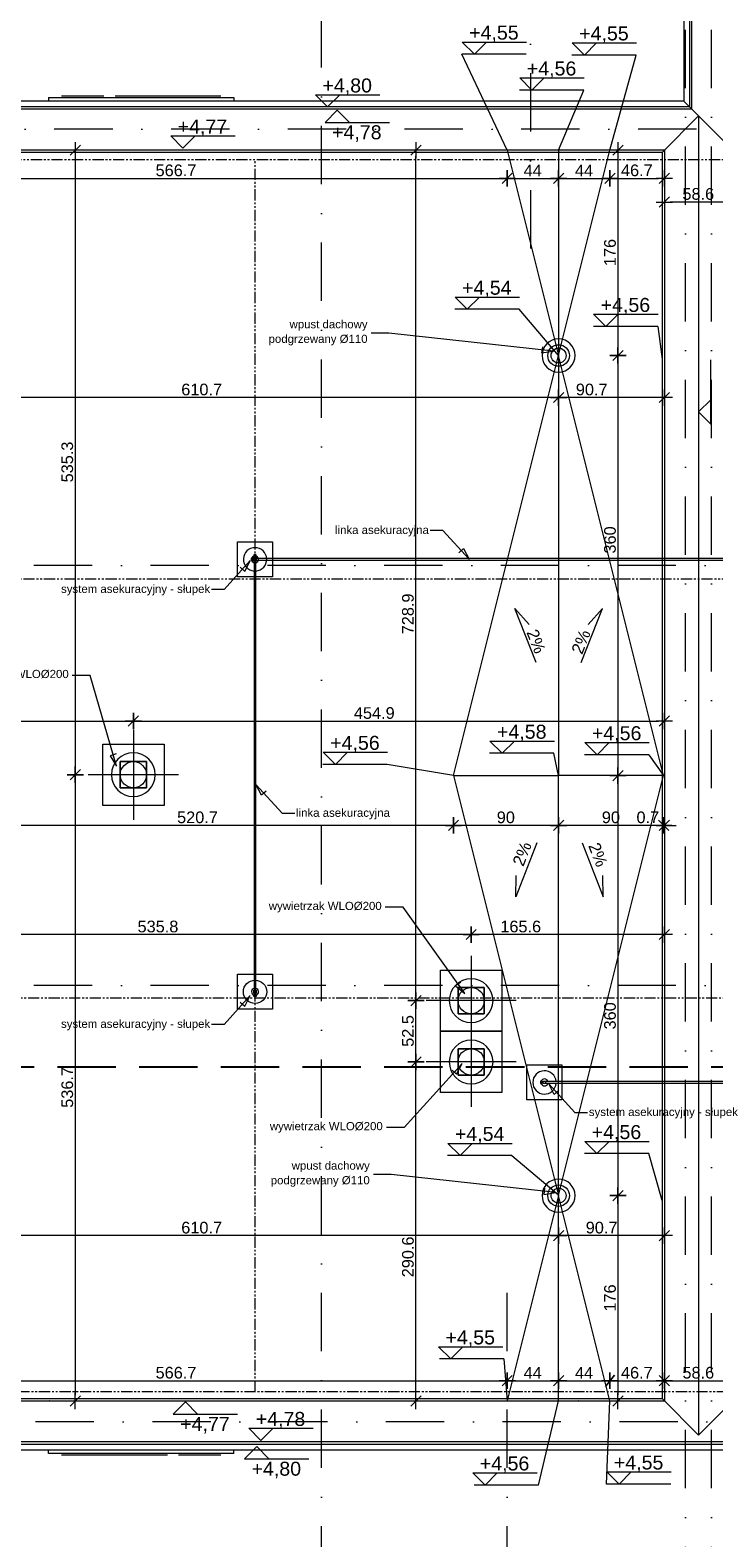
# Model space of a CAD drawing. Header units: millimetres. Extents: x 2015591 to 2056676, y -1574705 to -1544755.
# Tile 3 of 11: x 2025701 to 2031557, y -1568134 to -1555212. Entities that reach past the tile are written whole.
import ezdxf

# ---------------------------------------------------------------- set-up
doc = ezdxf.new("R2010")
doc.units = ezdxf.units.MM
doc.header["$MEASUREMENT"] = 0
for name, pattern in [('ACAD_ISO10W100', [8100, 5400, -1350, 0, -1350]), ('OSIE', [1000, 500, -250, 0, -250]), ('PHANTOM2', [176, 96, -16, 16, -16, 16, -16]), ('Przerywana DŁUGA', [700, 500, -200])]:
    doc.linetypes.add(name, pattern=pattern)
for name, color, linetype, lineweight, true_color in [('2D- Siatka Modularna_Nr_pióra__77', 7, 'Continuous', 5, 0x0099cb), ('a___cienka___0.15_Nr_pióra__11', 7, 'Continuous', 5, 0x6d6d6d), ('a___przekrojowa___0.5_Nr_pióra__160', 7, 'Continuous', 20, 0x020602), ('a___widokowa_0.25_Nr_pióra__77', 7, 'Continuous', 5, 0x0099cb), ('a___widokowa_0.3_Nr_pióra__3', 7, 'Continuous', 18, 0x008200), ('ELE-odgr_zwod_pionowy_Nr_pióra__12', 7, 'Continuous', 5, 0x9f9f9f), ('OSIE_Nr_pióra__2', 7, 'Continuous', 15, 0x0322fc)]:
    doc.layers.add(name, color=color, linetype=linetype, lineweight=lineweight, true_color=true_color)
for name, color, linetype, lineweight in [('a___cienka___0.15_Nr_pióra__1', 7, 'Continuous', 0), ('a___wymiary_Nr_pióra__46', 7, 'Continuous', 5), ('Budowlane - Opisy_Nr_pióra__7', 7, 'Continuous', 0), ('Defpoints_Nr_pióra__46', 7, 'Continuous', 5), ('Instalacje - Kanalizacja Deszczowa_Nr_pióra__7', 7, 'Continuous', 0), ('PRZEKROJE DACH_Nr_pióra__5', 7, 'Continuous', 25), ('Wymiarowanie - Poziomy_Nr_pióra__1', 7, 'Continuous', 0)]:
    doc.layers.add(name, color=color, linetype=linetype, lineweight=lineweight)
doc.layers.add('PRZEKROJE DACH', color=7, linetype='Continuous')
doc.styles.add('GENERATED_STYLE_1', font='txt')

# ---------------------------------------------------------------- blocks, each defined once
blk = doc.blocks.new('Płaszczyzna odcinająca_2', base_point=(2043409, -1564101))
at = {"layer": 'PRZEKROJE DACH_Nr_pióra__5', "linetype": 'Przerywana DŁUGA'}
blk.add_line((2043234, -1564101), (2021457, -1564101), dxfattribs=at)

msp = doc.modelspace()

# ---------------------------------------------------------------- linework, layer by layer
at = {"layer": '2D- Siatka Modularna_Nr_pióra__77', "linetype": 'ACAD_ISO10W100'}
for p, q in [((2026584.6, -1561208.4), (2026584.6, -1561979)), ((2026970, -1561593.7), (2026199.3, -1561593.7)), ((2029478.2, -1563144.7), (2029478.2, -1563915.3)), ((2029863.5, -1563530), (2029092.9, -1563530)), ((2029478.2, -1563669.7), (2029478.2, -1564440.3)), ((2029863.5, -1564055), (2029092.9, -1564055))]:
    msp.add_line(p, q, dxfattribs=at)
at = {"layer": 'a___cienka___0.15_Nr_pióra__1', "linetype": 'Continuous'}
for p, q in [((2031299.9, -1555820.9), (2031739.9, -1556260.9)), ((2031426.9, -1555948), (2031114, -1556260.9)), ((2031426.9, -1555948), (2031426.9, -1567253.9)), ((2031114, -1556260.9), (2031114, -1566940.9)), ((2031114, -1566940.9), (2031426.9, -1567253.9)), ((2031739.9, -1566940.9), (2031426.9, -1567253.9)), ((2027334.3, -1567425.2), (2026972.2, -1567425.2))]:
    msp.add_line(p, q, dxfattribs=at)
at = {"layer": 'a___cienka___0.15_Nr_pióra__11', "linetype": 'Continuous'}
for p, q in [((2025858.3, -1555789.6), (2027445.3, -1555789.6)), ((2025858.3, -1555789.6), (2025858.3, -1555820.9)), ((2025969.3, -1555776.7), (2026331.4, -1555776.7)), ((2025969.3, -1555776.7), (2026331.4, -1555776.7)), ((2026427.5, -1555776.7), (2027334.6, -1555776.7)), ((2027445.3, -1555789.6), (2027445.3, -1555820.9)), ((2025858.3, -1567412.3), (2025858.3, -1567380.9)), ((2027445.3, -1567412.3), (2027445.3, -1567380.9)), ((2027445.3, -1567412.3), (2025858.3, -1567412.3)), ((2026876.1, -1567425.2), (2025969, -1567425.2)), ((2027334.3, -1567425.2), (2026972.2, -1567425.2))]:
    msp.add_line(p, q, dxfattribs=at)
at = {"layer": 'a___cienka___0.15_Nr_pióra__11', "linetype": 'Continuous', "flags": 128}
for points in [[(2041553.6, -1552220.9), (2031299.9, -1552220.9), (2031299.9, -1555820.9), (2023699.9, -1555820.9), (2023699.9, -1567380.9), (2041553.6, -1567380.9)], [(2041503.6, -1552270.9), (2031349.9, -1552270.9), (2031349.9, -1555870.9), (2023749.9, -1555870.9), (2023749.9, -1567330.9), (2041503.6, -1567330.9)]]:
    msp.add_lwpolyline(points, close=True, dxfattribs=at)
msp.add_lwpolyline([(2031114, -1556260.9), (2024139.9, -1556260.9), (2024139.9, -1566940.9), (2031114, -1566940.9)], dxfattribs=at)
at = {"layer": 'a___przekrojowa___0.5_Nr_pióra__160', "linetype": 'Continuous'}
for p, q in [((2031369.9, -1555890.9), (2031369.9, -1552290.9)), ((2031369.9, -1555890.9), (2023769.9, -1555890.9)), ((2031134, -1556240.9), (2031134, -1566960.9)), ((2041483.6, -1567310.9), (2023769.9, -1567310.9))]:
    msp.add_line(p, q, dxfattribs=at)
at = {"layer": 'a___przekrojowa___0.5_Nr_pióra__160', "linetype": 'Continuous', "flags": 128}
msp.add_lwpolyline([(2031134, -1556240.9), (2024119.9, -1556240.9), (2024119.9, -1566960.9), (2031134, -1566960.9)], dxfattribs=at)
at = {"layer": 'a___widokowa_0.25_Nr_pióra__77', "linetype": 'Continuous'}
for p, q in [((2026322.1, -1561331.2), (2026847.1, -1561331.2)), ((2026322.1, -1561856.2), (2026322.1, -1561331.2)), ((2026847.1, -1561331.2), (2026847.1, -1561856.2)), ((2026472.1, -1561481.2), (2026472.1, -1561706.2)), ((2026697.1, -1561481.2), (2026472.1, -1561481.2)), ((2026472.1, -1561481.2), (2026697.1, -1561481.2)), ((2026472.1, -1561706.2), (2026472.1, -1561481.2)), ((2026697.1, -1561481.2), (2026472.1, -1561481.2)), ((2026472.1, -1561481.2), (2026472.1, -1561706.2)), ((2026697.1, -1561706.2), (2026697.1, -1561481.2)), ((2026697.1, -1561481.2), (2026697.1, -1561706.2)), ((2026697.1, -1561706.2), (2026697.1, -1561481.2)), ((2026472.1, -1561706.2), (2026697.1, -1561706.2)), ((2026697.1, -1561706.2), (2026472.1, -1561706.2)), ((2026472.1, -1561706.2), (2026697.1, -1561706.2)), ((2026847.1, -1561856.2), (2026322.1, -1561856.2)), ((2029215.7, -1563267.5), (2029740.7, -1563267.5)), ((2029215.7, -1563792.5), (2029215.7, -1563267.5)), ((2029740.7, -1563267.5), (2029740.7, -1563792.5)), ((2029365.7, -1563417.5), (2029365.7, -1563642.5)), ((2029590.7, -1563417.5), (2029365.7, -1563417.5)), ((2029365.7, -1563417.5), (2029590.7, -1563417.5)), ((2029365.7, -1563642.5), (2029365.7, -1563417.5)), ((2029590.7, -1563417.5), (2029365.7, -1563417.5)), ((2029365.7, -1563417.5), (2029365.7, -1563642.5)), ((2029590.7, -1563642.5), (2029590.7, -1563417.5)), ((2029590.7, -1563417.5), (2029590.7, -1563642.5)), ((2029590.7, -1563642.5), (2029590.7, -1563417.5)), ((2029365.7, -1563642.5), (2029590.7, -1563642.5)), ((2029590.7, -1563642.5), (2029365.7, -1563642.5)), ((2029365.7, -1563642.5), (2029590.7, -1563642.5)), ((2029740.7, -1563792.5), (2029215.7, -1563792.5)), ((2029215.7, -1563792.5), (2029740.7, -1563792.5)), ((2029215.7, -1564317.5), (2029215.7, -1563792.5)), ((2029740.7, -1563792.5), (2029740.7, -1564317.5)), ((2029365.7, -1563942.5), (2029365.7, -1564167.5)), ((2029590.7, -1563942.5), (2029365.7, -1563942.5)), ((2029365.7, -1563942.5), (2029590.7, -1563942.5)), ((2029365.7, -1564167.5), (2029365.7, -1563942.5)), ((2029590.7, -1563942.5), (2029365.7, -1563942.5)), ((2029365.7, -1563942.5), (2029365.7, -1564167.5)), ((2029590.7, -1564167.5), (2029590.7, -1563942.5)), ((2029590.7, -1563942.5), (2029590.7, -1564167.5)), ((2029590.7, -1564167.5), (2029590.7, -1563942.5)), ((2029365.7, -1564167.5), (2029590.7, -1564167.5)), ((2029590.7, -1564167.5), (2029365.7, -1564167.5)), ((2029365.7, -1564167.5), (2029590.7, -1564167.5)), ((2029740.7, -1564317.5), (2029215.7, -1564317.5))]:
    msp.add_line(p, q, dxfattribs=at)
at = {"layer": 'a___widokowa_0.25_Nr_pióra__77', "linetype": 'Continuous', "flags": 128}
for points in [[(2027476.9, -1559598), (2027776.9, -1559598), (2027776.9, -1559898), (2027476.9, -1559898)], [(2027476.9, -1559598), (2027776.9, -1559598), (2027776.9, -1559898), (2027476.9, -1559898)], [(2027609.5, -1559758), (2027609.5, -1559738), (2027594.4, -1559738), (2027594.4, -1559758)], [(2027617, -1559723), (2027637, -1559723), (2027637, -1559708), (2027617, -1559708)], [(2027617, -1559733), (2027637, -1559733), (2027637, -1559763), (2027617, -1559763)], [(2027617, -1559738), (2027637, -1559738), (2027637, -1559758), (2027617, -1559758)], [(2027476.9, -1563303.9), (2027776.9, -1563303.9), (2027776.9, -1563603.9), (2027476.9, -1563603.9)], [(2027617, -1563438.9), (2027637, -1563438.9), (2027637, -1563468.9), (2027617, -1563468.9)], [(2027617, -1563478.9), (2027637, -1563478.9), (2027637, -1563493.9), (2027617, -1563493.9)], [(2029956.2, -1564080.9), (2030256.2, -1564080.9), (2030256.2, -1564380.9), (2029956.2, -1564380.9)], [(2030086.3, -1564241), (2030086.3, -1564221), (2030071.2, -1564221), (2030071.2, -1564241)], [(2030096.3, -1564221), (2030116.3, -1564221), (2030116.3, -1564241), (2030096.3, -1564241)]]:
    msp.add_lwpolyline(points, close=True, dxfattribs=at)
for points in [[(2027619.5, -1559755.5), (2027609.5, -1559755.5), (2027609.5, -1559740.5), (2027619.5, -1559740.5)], [(2027619.5, -1559733), (2027619.5, -1559723), (2027634.5, -1559723), (2027634.5, -1559733)], [(2027634.5, -1563438.9), (2027634.5, -1559763), (2027619.5, -1559763), (2027619.5, -1563438.9)], [(2033112.6, -1559740.5), (2027637, -1559740.5)], [(2027637, -1559755.5), (2033112.6, -1559755.5)], [(2027619.5, -1563468.9), (2027619.5, -1563478.9), (2027634.5, -1563478.9), (2027634.5, -1563468.9)], [(2030096.3, -1564238.5), (2030086.3, -1564238.5), (2030086.3, -1564223.5), (2030096.3, -1564223.5)], [(2033112.6, -1564223.5), (2030116.3, -1564223.5)], [(2030116.3, -1564238.5), (2033112.6, -1564238.5)]]:
    msp.add_lwpolyline(points, dxfattribs=at)
at = {"layer": 'a___widokowa_0.25_Nr_pióra__77', "linetype": 'Continuous'}
for centre, radius in [((2026584.6, -1561593.7), 112.5), ((2027626.9, -1563453.9), 100), ((2029478.2, -1563530), 112.5), ((2029478.2, -1564055), 112.5)]:
    msp.add_circle(centre, radius, dxfattribs=at)
for centre, radius, start, end in [((2027626.9, -1559748), 100, 274.31557, 265.71312), ((2027626.9, -1559748), 100, 274.31557, 265.71312), ((2027626.9, -1559748), 30, 109.42065, 255.57173), ((2027626.9, -1559748), 30, 109.42065, 165.57173), ((2027626.9, -1559748), 30, 194.52676, 255.57173), ((2027626.9, -1559748), 30, 284.52676, 70.4782), ((2027626.9, -1559748), 30, 284.52676, 340.4782), ((2027626.9, -1559748), 30, 19.42065, 70.4782), ((2026584.6, -1561593.7), 187.5, 0, 180), ((2026584.6, -1561593.7), 187.5, 180, 0), ((2029478.2, -1563530), 187.5, 0, 180), ((2027626.9, -1563453.9), 30, 104.42827, 250.57935), ((2027626.9, -1563453.9), 30, 289.5218, 75.47324), ((2029478.2, -1563530), 187.5, 180, 0), ((2029478.2, -1564055), 187.5, 0, 180), ((2029478.2, -1564055), 187.5, 180, 0), ((2030106.2, -1564230.9), 100, 4.28688, 355.68443), ((2030106.2, -1564230.9), 30, 14.42827, 160.57935), ((2030106.2, -1564230.9), 30, 199.5218, 345.47324)]:
    msp.add_arc(centre, radius, start, end, dxfattribs=at)
at = {"layer": 'a___widokowa_0.3_Nr_pióra__3', "linetype": 'Continuous'}
for p, q in [((2029787.2, -1556240.9), (2030227.2, -1558000.9)), ((2030227.2, -1558000.9), (2030667.2, -1556240.9)), ((2030227.2, -1556240.9), (2030227.2, -1558000.9)), ((2029327.2, -1561600.9), (2030227.2, -1558000.9)), ((2031127.2, -1561600.9), (2030227.2, -1558000.9)), ((2030227.2, -1558000.9), (2030227.2, -1561600.9)), ((2029327.2, -1561600.9), (2030227.2, -1565200.9)), ((2029327.2, -1561600.9), (2030227.2, -1561600.9)), ((2030227.2, -1565200.9), (2031127.2, -1561600.9)), ((2031127.2, -1561600.9), (2030227.2, -1561600.9)), ((2030227.2, -1565200.9), (2030227.2, -1561600.9)), ((2030227.2, -1565200.9), (2029787.2, -1566960.9)), ((2030227.2, -1566960.9), (2030227.2, -1565200.9)), ((2030667.2, -1566960.9), (2030227.2, -1565200.9))]:
    msp.add_line(p, q, dxfattribs=at)
for centre, start, end in [((2030227.2, -1558000.9), 0, 180), ((2030227.2, -1558000.9), 180, 0), ((2030227.2, -1565200.9), 0, 180), ((2030227.2, -1565200.9), 180, 0)]:
    msp.add_arc(centre, 142, start, end, dxfattribs=at)
at = {"layer": 'a___wymiary_Nr_pióra__46', "linetype": 'Continuous'}
for p, q in [((2026156.7, -1556240.9), (2026017.4, -1556240.9)), ((2026087.1, -1556171.3), (2026087.1, -1556310.6)), ((2029074.9, -1556240.9), (2028935.6, -1556240.9)), ((2029005.3, -1556171.3), (2029005.3, -1556310.6)), ((2030805.9, -1556240.9), (2030666.6, -1556240.9)), ((2030736.2, -1556171.3), (2030736.2, -1556310.6)), ((2026087.1, -1556290.9), (2026087.1, -1561543.7)), ((2029005.3, -1563480), (2029005.3, -1556290.9)), ((2029787.2, -1556552.5), (2029787.2, -1556413.2)), ((2029787.2, -1556413.2), (2029787.2, -1556552.5)), ((2030227.2, -1556552.5), (2030227.2, -1556413.2)), ((2030227.2, -1556413.2), (2030227.2, -1556552.5)), ((2030667.2, -1556552.5), (2030667.2, -1556413.2)), ((2030667.2, -1556413.2), (2030667.2, -1556552.5)), ((2030736.2, -1556290.9), (2030736.2, -1557950.9)), ((2031134, -1556552.5), (2031134, -1556413.2)), ((2024169.9, -1556482.9), (2029737.2, -1556482.9)), ((2029856.9, -1556482.9), (2029717.6, -1556482.9)), ((2029717.6, -1556482.9), (2029856.9, -1556482.9)), ((2029837.2, -1556482.9), (2030177.2, -1556482.9)), ((2030296.9, -1556482.9), (2030157.6, -1556482.9)), ((2030157.6, -1556482.9), (2030296.9, -1556482.9)), ((2030277.2, -1556482.9), (2030617.2, -1556482.9)), ((2030736.9, -1556482.9), (2030597.6, -1556482.9)), ((2030597.6, -1556482.9), (2030736.9, -1556482.9)), ((2030717.2, -1556482.9), (2031084, -1556482.9)), ((2031203.7, -1556482.9), (2031064.3, -1556482.9)), ((2031134, -1556615.5), (2031134, -1556754.9)), ((2031064.3, -1556685.2), (2031203.7, -1556685.2)), ((2031669.9, -1556685.2), (2031184, -1556685.2)), ((2030736.2, -1558070.6), (2030736.2, -1557931.3)), ((2030736.2, -1557931.3), (2030736.2, -1558070.6)), ((2030666.6, -1558000.9), (2030805.9, -1558000.9)), ((2030805.9, -1558000.9), (2030666.6, -1558000.9)), ((2030736.2, -1558050.9), (2030736.2, -1561550.9)), ((2030227.2, -1558291.4), (2030227.2, -1558430.8)), ((2030227.2, -1558430.8), (2030227.2, -1558291.4)), ((2031134, -1558430.8), (2031134, -1558291.4)), ((2030177.2, -1558361.1), (2024169.9, -1558361.1)), ((2030157.6, -1558361.1), (2030296.9, -1558361.1)), ((2030296.9, -1558361.1), (2030157.6, -1558361.1)), ((2031084, -1558361.1), (2030277.2, -1558361.1)), ((2031203.7, -1558361.1), (2031064.3, -1558361.1)), ((2026584.6, -1561203.5), (2026584.6, -1561064.2)), ((2026584.6, -1561064.2), (2026584.6, -1561203.5)), ((2031134, -1561203.5), (2031134, -1561064.2)), ((2024169.9, -1561133.9), (2026534.6, -1561133.9)), ((2026654.3, -1561133.9), (2026515, -1561133.9)), ((2026515, -1561133.9), (2026654.3, -1561133.9)), ((2026634.6, -1561133.9), (2031084, -1561133.9)), ((2031203.7, -1561133.9), (2031064.3, -1561133.9)), ((2026087.1, -1561663.4), (2026087.1, -1561524)), ((2026087.1, -1561524), (2026087.1, -1561663.4)), ((2030736.2, -1561670.6), (2030736.2, -1561531.3)), ((2030736.2, -1561531.3), (2030736.2, -1561670.6)), ((2026017.4, -1561593.7), (2026156.7, -1561593.7)), ((2026156.7, -1561593.7), (2026017.4, -1561593.7)), ((2026087.1, -1561643.7), (2026087.1, -1566910.9)), ((2030666.6, -1561600.9), (2030805.9, -1561600.9)), ((2030805.9, -1561600.9), (2030666.6, -1561600.9)), ((2030736.2, -1561650.9), (2030736.2, -1565150.9)), ((2029327.2, -1561958.2), (2029327.2, -1562097.6)), ((2029327.2, -1562097.6), (2029327.2, -1561958.2)), ((2030227.2, -1561958.2), (2030227.2, -1562097.6)), ((2030227.2, -1562097.6), (2030227.2, -1561958.2)), ((2031127.2, -1562097.6), (2031127.2, -1561958.2)), ((2031127.2, -1562097.6), (2031127.2, -1561958.2)), ((2031134, -1561958.2), (2031134, -1562097.6)), ((2029277.2, -1562027.9), (2024169.9, -1562027.9)), ((2029257.6, -1562027.9), (2029396.9, -1562027.9)), ((2029396.9, -1562027.9), (2029257.6, -1562027.9)), ((2030177.2, -1562027.9), (2029377.2, -1562027.9)), ((2030157.6, -1562027.9), (2030296.9, -1562027.9)), ((2030296.9, -1562027.9), (2030157.6, -1562027.9)), ((2031077.2, -1562027.9), (2030277.2, -1562027.9)), ((2031077.2, -1562027.9), (2031027.2, -1562027.9)), ((2031196.9, -1562027.9), (2031057.6, -1562027.9)), ((2031196.9, -1562027.9), (2031057.6, -1562027.9)), ((2031064.3, -1562027.9), (2031203.7, -1562027.9)), ((2031127.2, -1562027.9), (2031134, -1562027.9)), ((2031184, -1562027.9), (2031234, -1562027.9)), ((2029428.2, -1562963.5), (2024169.9, -1562963.5)), ((2029408.5, -1562963.5), (2029547.9, -1562963.5)), ((2029547.9, -1562963.5), (2029408.5, -1562963.5)), ((2029478.2, -1562893.8), (2029478.2, -1563033.2)), ((2029478.2, -1563033.2), (2029478.2, -1562893.8)), ((2031084, -1562963.5), (2029528.2, -1562963.5)), ((2031203.7, -1562963.5), (2031064.3, -1562963.5)), ((2031134, -1563033.2), (2031134, -1562893.8)), ((2029005.3, -1563460.3), (2029005.3, -1563599.7)), ((2029005.3, -1563599.7), (2029005.3, -1563460.3)), ((2029074.9, -1563530), (2028935.6, -1563530)), ((2028935.6, -1563530), (2029074.9, -1563530)), ((2029005.3, -1564005), (2029005.3, -1563580)), ((2029005.3, -1563985.3), (2029005.3, -1564124.7)), ((2029005.3, -1564124.7), (2029005.3, -1563985.3)), ((2029074.9, -1564055), (2028935.6, -1564055)), ((2028935.6, -1564055), (2029074.9, -1564055)), ((2029005.3, -1566910.9), (2029005.3, -1564105)), ((2030736.2, -1565270.6), (2030736.2, -1565131.3)), ((2030736.2, -1565131.3), (2030736.2, -1565270.6)), ((2030666.6, -1565200.9), (2030805.9, -1565200.9)), ((2030805.9, -1565200.9), (2030666.6, -1565200.9)), ((2030736.2, -1565250.9), (2030736.2, -1566910.9)), ((2030177.2, -1565544), (2024169.9, -1565544)), ((2030157.6, -1565544), (2030296.9, -1565544)), ((2030296.9, -1565544), (2030157.6, -1565544)), ((2030227.2, -1565474.3), (2030227.2, -1565613.7)), ((2030227.2, -1565613.7), (2030227.2, -1565474.3)), ((2031084, -1565544), (2030277.2, -1565544)), ((2031203.7, -1565544), (2031064.3, -1565544)), ((2031134, -1565613.7), (2031134, -1565474.3)), ((2029787.2, -1566857.5), (2029787.2, -1566718.1)), ((2029787.2, -1566718.1), (2029787.2, -1566857.5)), ((2030227.2, -1566857.5), (2030227.2, -1566718.1)), ((2030227.2, -1566718.1), (2030227.2, -1566857.5)), ((2030667.2, -1566857.5), (2030667.2, -1566718.1)), ((2030667.2, -1566718.1), (2030667.2, -1566857.5)), ((2031134, -1566857.5), (2031134, -1566718.1)), ((2031134, -1566718.1), (2031134, -1566857.5)), ((2024169.9, -1566787.8), (2029737.2, -1566787.8)), ((2029856.9, -1566787.8), (2029717.6, -1566787.8)), ((2029717.6, -1566787.8), (2029856.9, -1566787.8)), ((2029837.2, -1566787.8), (2030177.2, -1566787.8)), ((2030296.9, -1566787.8), (2030157.6, -1566787.8)), ((2030157.6, -1566787.8), (2030296.9, -1566787.8)), ((2030277.2, -1566787.8), (2030617.2, -1566787.8)), ((2030736.9, -1566787.8), (2030597.6, -1566787.8)), ((2030597.6, -1566787.8), (2030736.9, -1566787.8)), ((2030717.2, -1566787.8), (2031084, -1566787.8)), ((2031203.7, -1566787.8), (2031064.3, -1566787.8)), ((2031064.3, -1566787.8), (2031203.7, -1566787.8)), ((2031184, -1566787.8), (2031669.9, -1566787.8)), ((2026017.4, -1566960.9), (2026156.7, -1566960.9)), ((2026087.1, -1567030.6), (2026087.1, -1566891.3)), ((2028935.6, -1566960.9), (2029074.9, -1566960.9)), ((2029005.3, -1567030.6), (2029005.3, -1566891.3)), ((2030666.6, -1566960.9), (2030805.9, -1566960.9)), ((2030736.2, -1567030.6), (2030736.2, -1566891.3))]:
    msp.add_line(p, q, dxfattribs=at)
at = {"layer": 'a___wymiary_Nr_pióra__46', "linetype": 'Continuous', "flags": 128}
for points in [[(2026130.9, -1556197.1), (2026043.3, -1556284.7)], [(2029049.1, -1556197.1), (2028961.5, -1556284.7)], [(2030780, -1556197.1), (2030692.4, -1556284.7)], [(2029831, -1556439.1), (2029743.4, -1556526.7)], [(2030271, -1556439.1), (2030183.4, -1556526.7)], [(2030711, -1556439.1), (2030623.4, -1556526.7)], [(2031090.2, -1556526.7), (2031177.8, -1556439.1)], [(2031177.8, -1556641.4), (2031090.2, -1556729)], [(2030692.4, -1558044.7), (2030780, -1557957.1)], [(2030780, -1557957.1), (2030692.4, -1558044.7)], [(2030271, -1558317.3), (2030183.4, -1558404.9)], [(2030183.4, -1558404.9), (2030271, -1558317.3)], [(2031090.2, -1558404.9), (2031177.8, -1558317.3)], [(2026628.4, -1561090.1), (2026540.8, -1561177.7)], [(2031090.2, -1561177.7), (2031177.8, -1561090.1)], [(2026043.3, -1561637.5), (2026130.9, -1561549.9)], [(2026130.9, -1561549.9), (2026043.3, -1561637.5)], [(2030692.4, -1561644.7), (2030780, -1561557.1)], [(2030780, -1561557.1), (2030692.4, -1561644.7)], [(2029283.4, -1562071.7), (2029371, -1561984.1)], [(2030271, -1561984.1), (2030183.4, -1562071.7)], [(2030183.4, -1562071.7), (2030271, -1561984.1)], [(2031171, -1562071.7), (2031083.4, -1561984.1)], [(2031171, -1562071.7), (2031083.4, -1561984.1)], [(2031177.8, -1561984.1), (2031090.2, -1562071.7)], [(2029434.4, -1563007.3), (2029522, -1562919.7)], [(2031090.2, -1563007.3), (2031177.8, -1562919.7)], [(2029049.1, -1563486.2), (2028961.5, -1563573.8)], [(2028961.5, -1563573.8), (2029049.1, -1563486.2)], [(2029049.1, -1564011.2), (2028961.5, -1564098.8)], [(2028961.5, -1564098.8), (2029049.1, -1564011.2)], [(2030692.4, -1565244.7), (2030780, -1565157.1)], [(2030780, -1565157.1), (2030692.4, -1565244.7)], [(2030183.4, -1565587.8), (2030271, -1565500.2)], [(2031090.2, -1565587.8), (2031177.8, -1565500.2)], [(2029743.4, -1566831.6), (2029831, -1566744)], [(2029831, -1566744), (2029743.4, -1566831.6)], [(2030183.4, -1566831.6), (2030271, -1566744)], [(2030271, -1566744), (2030183.4, -1566831.6)], [(2030629.2, -1566836.7), (2030705.2, -1566738.9)], [(2030705.2, -1566738.9), (2030629.2, -1566836.7)], [(2031177.8, -1566831.6), (2031090.2, -1566744)], [(2031177.8, -1566744), (2031090.2, -1566831.6)], [(2026043.3, -1567004.7), (2026130.9, -1566917.1)], [(2028961.5, -1567004.7), (2029049.1, -1566917.1)], [(2030692.4, -1567004.7), (2030780, -1566917.1)]]:
    msp.add_lwpolyline(points, dxfattribs=at)
at = {"layer": 'Budowlane - Opisy_Nr_pióra__7', "linetype": 'Continuous'}
for p, q in [((2030088.2, -1557925.8), (2030082.3, -1557979.1)), ((2030082.3, -1557979.1), (2030184.7, -1557963.3)), ((2030184.7, -1557963.3), (2030085.3, -1557952.4)), ((2027538.7, -1559851), (2027586.1, -1559758.9)), ((2029372.8, -1559691.5), (2029412.5, -1559655.5)), ((2029412.5, -1559655.5), (2029459.9, -1559747.5)), ((2027499, -1559815), (2027538.7, -1559851)), ((2026437.3, -1561415.7), (2026385.8, -1561430.7)), ((2026385.8, -1561430.7), (2026439.4, -1561519.2)), ((2026439.4, -1561519.2), (2026411.5, -1561423.2)), ((2027681.8, -1561769.6), (2027634.5, -1561677.5)), ((2027721.5, -1561733.6), (2027681.8, -1561769.6)), ((2029388.9, -1563371.5), (2029345.4, -1563402.7)), ((2029425.5, -1563468.3), (2029367.1, -1563387.1)), ((2027538.7, -1563578.5), (2027586.1, -1563486.4)), ((2029345.4, -1563402.7), (2029425.5, -1563468.3)), ((2027499, -1563542.5), (2027538.7, -1563578.5)), ((2029314.4, -1564125.2), (2029354, -1564161.3)), ((2029401.4, -1564069.2), (2029334.2, -1564143.2)), ((2029354, -1564161.3), (2029401.4, -1564069.2)), ((2030190.3, -1564333.9), (2030143, -1564241.9)), ((2030230, -1564297.9), (2030190.3, -1564333.9)), ((2030106.6, -1565137), (2030100.8, -1565190.3)), ((2030100.8, -1565190.3), (2030203.1, -1565174.6)), ((2030203.1, -1565174.6), (2030103.7, -1565163.7))]:
    msp.add_line(p, q, dxfattribs=at)
at = {"layer": 'Budowlane - Opisy_Nr_pióra__7', "linetype": 'Continuous', "flags": 128}
for points in [[(2030184.7, -1557963.3), (2028774.2, -1557808.5), (2028622, -1557808.5)], [(2029459.9, -1559747.5), (2029235.9, -1559500.7), (2029127.3, -1559500.7)], [(2027586.1, -1559758.9), (2027362.1, -1560005.7), (2027253.5, -1560005.7)], [(2026439.4, -1561519.2), (2026213.9, -1560742.1), (2026061.7, -1560742.1)], [(2027634.5, -1561677.5), (2027858.5, -1561924.3), (2027967, -1561924.3)], [(2029425.5, -1563468.3), (2028895, -1562729.7), (2028742.9, -1562729.7)], [(2027586.1, -1563486.4), (2027362.1, -1563733.2), (2027253.5, -1563733.2)], [(2029401.4, -1564069.2), (2028904, -1564617.2), (2028751.9, -1564617.2)], [(2030143, -1564241.9), (2030367, -1564488.7), (2030475.5, -1564488.7)], [(2030203.1, -1565174.6), (2028792.6, -1565019.8), (2028640.5, -1565019.8)]]:
    msp.add_lwpolyline(points, dxfattribs=at)
at = {"layer": 'Defpoints_Nr_pióra__46', "linetype": 'Continuous'}
for p, q in [((2026095.3, -1556240.9), (2026094.8, -1556240.9)), ((2028737.1, -1556240.9), (2028736.6, -1556240.9)), ((2029005.3, -1556240.9), (2029004.8, -1556240.9)), ((2029787.2, -1556240.9), (2029786.7, -1556240.9)), ((2029787.2, -1556240.9), (2029786.7, -1556240.9)), ((2030227.2, -1556240.9), (2030226.7, -1556240.9)), ((2030227.2, -1556240.9), (2030226.7, -1556240.9)), ((2030343, -1556240.9), (2030342.5, -1556240.9)), ((2030667.2, -1556240.9), (2030666.7, -1556240.9)), ((2030667.2, -1556240.9), (2030666.7, -1556240.9)), ((2031134, -1556240.9), (2031133.5, -1556240.9)), ((2029787.2, -1556482.9), (2029786.7, -1556482.9)), ((2030227.2, -1556482.9), (2030226.7, -1556482.9)), ((2030667.2, -1556482.9), (2030666.7, -1556482.9)), ((2031134, -1556482.9), (2031133.5, -1556482.9)), ((2031134, -1556685.2), (2031133.5, -1556685.2)), ((2031134, -1556741), (2031133.5, -1556741)), ((2030227.2, -1558000.9), (2030226.7, -1558000.9)), ((2030227.2, -1558000.9), (2030226.7, -1558000.9)), ((2030736.2, -1558000.9), (2030735.7, -1558000.9)), ((2031134, -1558149.5), (2031133.5, -1558149.5)), ((2030227.2, -1558313.6), (2030226.7, -1558313.6)), ((2030227.2, -1558313.6), (2030226.7, -1558313.6)), ((2030227.2, -1558361.1), (2030226.7, -1558361.1)), ((2026584.6, -1561133.9), (2026584.1, -1561133.9)), ((2031134, -1561133.9), (2031133.5, -1561133.9)), ((2026584.6, -1561222.6), (2026584.1, -1561222.6)), ((2026584.6, -1561222.6), (2026584.1, -1561222.6)), ((2031134, -1561256.5), (2031133.5, -1561256.5)), ((2026087.1, -1561593.7), (2026086.6, -1561593.7)), ((2026199.3, -1561593.7), (2026198.8, -1561593.7)), ((2026199.3, -1561593.7), (2026198.8, -1561593.7)), ((2029327.2, -1561600.9), (2029326.7, -1561600.9)), ((2029327.2, -1561600.9), (2029326.7, -1561600.9)), ((2030227.2, -1561600.9), (2030226.7, -1561600.9)), ((2030227.2, -1561600.9), (2030226.7, -1561600.9)), ((2030452.1, -1561600.9), (2030451.6, -1561600.9)), ((2030452.1, -1561600.9), (2030451.6, -1561600.9)), ((2030736.2, -1561600.9), (2030735.7, -1561600.9)), ((2031127.2, -1561600.9), (2031126.7, -1561600.9)), ((2031127.2, -1561600.9), (2031126.7, -1561600.9)), ((2031134, -1561897), (2031133.5, -1561897)), ((2029327.2, -1562027.9), (2029326.7, -1562027.9)), ((2030227.2, -1562027.9), (2030226.7, -1562027.9)), ((2031134, -1562027.9), (2031133.5, -1562027.9)), ((2029478.2, -1562963.5), (2029477.7, -1562963.5)), ((2029478.2, -1563191.2), (2029477.7, -1563191.2)), ((2029478.2, -1563191.2), (2029477.7, -1563191.2)), ((2031134, -1563267.5), (2031133.5, -1563267.5)), ((2029005.3, -1563530), (2029004.8, -1563530)), ((2029109.4, -1563530), (2029108.9, -1563530)), ((2029109.4, -1563530), (2029108.9, -1563530)), ((2029005.3, -1564055), (2029004.8, -1564055)), ((2029092.9, -1564055), (2029092.4, -1564055)), ((2029092.9, -1564055), (2029092.4, -1564055)), ((2031134, -1565160.2), (2031133.5, -1565160.2)), ((2030227.2, -1565200.9), (2030226.7, -1565200.9)), ((2030227.2, -1565200.9), (2030226.7, -1565200.9)), ((2030227.2, -1565200.9), (2030226.7, -1565200.9)), ((2030227.2, -1565200.9), (2030226.7, -1565200.9)), ((2030736.2, -1565200.9), (2030735.7, -1565200.9)), ((2030227.2, -1565544), (2030226.7, -1565544)), ((2029787.2, -1566787.8), (2029786.7, -1566787.8)), ((2030227.2, -1566787.8), (2030226.7, -1566787.8)), ((2030667.2, -1566787.8), (2030666.7, -1566787.8)), ((2031134, -1566787.8), (2031133.5, -1566787.8)), ((2025867.9, -1566960.9), (2025867.4, -1566960.9)), ((2026087.1, -1566960.9), (2026086.6, -1566960.9)), ((2028964.4, -1566960.9), (2028963.9, -1566960.9)), ((2029787.2, -1566960.9), (2029786.7, -1566960.9)), ((2029787.2, -1566960.9), (2029786.7, -1566960.9)), ((2030227.2, -1566960.9), (2030226.7, -1566960.9)), ((2030227.2, -1566960.9), (2030226.7, -1566960.9)), ((2030396.5, -1566960.9), (2030396, -1566960.9)), ((2030667.2, -1566960.9), (2030666.7, -1566960.9)), ((2030667.2, -1566960.9), (2030666.7, -1566960.9)), ((2030736.2, -1566960.9), (2030735.7, -1566960.9)), ((2031134, -1566880.5), (2031133.5, -1566880.5)), ((2031134, -1566880.5), (2031133.5, -1566880.5)), ((2031134, -1566960.9), (2031133.5, -1566960.9)), ((2031134, -1566960.9), (2031133.5, -1566960.9))]:
    msp.add_line(p, q, dxfattribs=at)
at = {"layer": 'ELE-odgr_zwod_pionowy_Nr_pióra__12', "linetype": 'PHANTOM2'}
for p, q in [((2031786.4, -1556325), (2024026.7, -1556325)), ((2027626.7, -1566880.5), (2027626.7, -1556325)), ((2041226.7, -1559919), (2024191.9, -1559919)), ((2041090.3, -1563507.4), (2024191.9, -1563507.4)), ((2024191.9, -1566880.5), (2041226.7, -1566880.5))]:
    msp.add_line(p, q, dxfattribs=at)
at = {"layer": 'Instalacje - Kanalizacja Deszczowa_Nr_pióra__7', "linetype": 'Continuous'}
for centre, radius in [((2030227.2, -1558000.9), 92.3), ((2030227.2, -1558000.9), 63.9), ((2030227.2, -1565200.9), 92.3), ((2030227.2, -1565200.9), 63.9)]:
    msp.add_circle(centre, radius, dxfattribs=at)
at = {"layer": 'OSIE_Nr_pióra__2', "linetype": 'OSIE'}
for p, q in [((2031313.9, -1569709.8), (2031313.9, -1550406.9)), ((2031536.4, -1569709.8), (2031536.4, -1550406.9)), ((2028196.9, -1569534.8), (2028196.9, -1550581.9)), ((2029986.7, -1550581.9), (2029986.7, -1557399.4)), ((2043409, -1556060.9), (2021457.6, -1556060.9)), ((2043234, -1559800.9), (2021472.4, -1559800.9)), ((2043234, -1563400.9), (2021472.4, -1563400.9)), ((2029786.7, -1569534.8), (2029786.7, -1565970)), ((2043249, -1567140.9), (2021472.4, -1567140.9))]:
    msp.add_line(p, q, dxfattribs=at)
at = {"layer": 'Wymiarowanie - Poziomy_Nr_pióra__1', "linetype": 'Continuous'}
for p, q in [((2029401.2, -1555314), (2029952.5, -1555314)), ((2030343.8, -1555320.9), (2030895.1, -1555320.9)), ((2029949.6, -1555418.5), (2029398.3, -1555418.5)), ((2029787.2, -1556240.9), (2029398.3, -1555418.5)), ((2030892.2, -1555425.4), (2030340.9, -1555425.4)), ((2030666.6, -1556240.9), (2030892.2, -1555425.4)), ((2029895, -1555621.1), (2030446.3, -1555621.1)), ((2028144.5, -1555766.4), (2028695.8, -1555766.4)), ((2030443.4, -1555725.6), (2029892, -1555725.6)), ((2030227.2, -1556240.9), (2030443.4, -1555725.6)), ((2028226.6, -1556003), (2028777.9, -1556003)), ((2026904.3, -1556118.8), (2027455.6, -1556118.8)), ((2029340.3, -1557500.4), (2029891.6, -1557500.4)), ((2029888.7, -1557604.8), (2029337.3, -1557604.8)), ((2030227.2, -1558000.9), (2029888.7, -1557604.8)), ((2030527.6, -1557647.4), (2031078.9, -1557647.4)), ((2031076.8, -1557751.8), (2030525.5, -1557751.8)), ((2031076.8, -1557751.8), (2031114, -1558033.3)), ((2031531.4, -1558588.8), (2031531.4, -1558037.5)), ((2029639.6, -1561305.4), (2030190.9, -1561305.4)), ((2030452.7, -1561318), (2031004, -1561318)), ((2028210.8, -1561400.6), (2028762.1, -1561400.6)), ((2030187, -1561409.8), (2029635.7, -1561409.8)), ((2030227.2, -1561600.9), (2030187, -1561409.8)), ((2031000.1, -1561422.4), (2030448.8, -1561422.4)), ((2031000.1, -1561422.4), (2031127.2, -1561600.9)), ((2028758.2, -1561505), (2028206.9, -1561505)), ((2029327.2, -1561600.9), (2028758.2, -1561505)), ((2029278.9, -1564752.9), (2029830.2, -1564752.9)), ((2030450.9, -1564736.3), (2031002.2, -1564736.3)), ((2029827.3, -1564857.3), (2029276, -1564857.3)), ((2029827.3, -1564857.3), (2030227.2, -1565193.9)), ((2030999.3, -1564840.8), (2030447.9, -1564840.8)), ((2031114, -1565241.6), (2030999.3, -1564840.8)), ((2029198.4, -1566496.7), (2029749.7, -1566496.7)), ((2029758.1, -1566601.1), (2029206.8, -1566601.1)), ((2029758.1, -1566601.1), (2029787.2, -1566960.9)), ((2030054.9, -1567681.2), (2030227.2, -1566960.9)), ((2030637.9, -1567673.4), (2030666.6, -1566960.9)), ((2026925.8, -1567073), (2027477.1, -1567073)), ((2027573.1, -1567195), (2028124.4, -1567195)), ((2027537.1, -1567456.6), (2028088.4, -1567456.6)), ((2029492.5, -1567576.7), (2030043.8, -1567576.7)), ((2030640.8, -1567569), (2031192.1, -1567569)), ((2030054.9, -1567681.2), (2029503.6, -1567681.2)), ((2031189.2, -1567673.4), (2030637.9, -1567673.4))]:
    msp.add_line(p, q, dxfattribs=at)
at = {"layer": 'Wymiarowanie - Poziomy_Nr_pióra__1', "linetype": 'Continuous', "flags": 128}
for points in [[(2029401.2, -1555314), (2029505.7, -1555418.5), (2029610.1, -1555314)], [(2030343.8, -1555320.9), (2030448.2, -1555425.4), (2030552.7, -1555320.9)], [(2029895, -1555621.1), (2029999.4, -1555725.6), (2030103.8, -1555621.1)], [(2028144.5, -1555766.4), (2028248.9, -1555870.8), (2028353.4, -1555766.4)], [(2028226.6, -1556003), (2028331, -1555898.5), (2028435.4, -1556003)], [(2026904.3, -1556118.8), (2027008.7, -1556223.2), (2027113.2, -1556118.8)], [(2029340.3, -1557500.4), (2029444.7, -1557604.8), (2029549.1, -1557500.4)], [(2030527.6, -1557647.4), (2030632, -1557751.8), (2030736.4, -1557647.4)], [(2031531.4, -1558588.8), (2031426.9, -1558484.4), (2031531.4, -1558380)], [(2030034, -1560632.4), (2029852.9, -1560169.4), (2029974.4, -1560306.1)], [(2030421.7, -1560632.4), (2030602.8, -1560169.4), (2030481.4, -1560306.1)], [(2029639.6, -1561305.4), (2029744, -1561409.8), (2029848.5, -1561305.4)], [(2030452.7, -1561318), (2030557.1, -1561422.4), (2030661.5, -1561318)], [(2028210.8, -1561400.6), (2028315.2, -1561505), (2028419.7, -1561400.6)], [(2030041.3, -1562176.1), (2029860.2, -1562639.1), (2029863.7, -1562456.3)], [(2030429, -1562176.1), (2030610.1, -1562639.1), (2030606.6, -1562456.3)], [(2029278.9, -1564752.9), (2029383.3, -1564857.3), (2029487.7, -1564752.9)], [(2030450.9, -1564736.3), (2030555.3, -1564840.8), (2030659.7, -1564736.3)], [(2029198.4, -1566496.7), (2029302.8, -1566601.1), (2029407.3, -1566496.7)], [(2026925.8, -1567073), (2027030.2, -1566968.6), (2027134.7, -1567073)], [(2027573.1, -1567195), (2027677.5, -1567299.4), (2027782, -1567195)], [(2027537.1, -1567456.6), (2027641.5, -1567352.2), (2027745.9, -1567456.6)], [(2029492.5, -1567576.7), (2029596.9, -1567681.2), (2029701.3, -1567576.7)], [(2030640.8, -1567569), (2030745.2, -1567673.4), (2030849.6, -1567569)]]:
    msp.add_lwpolyline(points, dxfattribs=at)

# ---------------------------------------------------------------- block references
at = {"layer": 'PRZEKROJE DACH'}
msp.add_blockref('Płaszczyzna odcinająca_2', (2043409, -1564100.9), dxfattribs=at)

# ---------------------------------------------------------------- texts
at = {"layer": 'a___wymiary_Nr_pióra__46', "linetype": 'Continuous', "char_height": 100, "attachment_point": 9, "style": 'GENERATED_STYLE_1'}
for s, insert in [('\\A1;{\\fArial|b0|i0|c238|p38;566.7}', (2027124.5, -1556465.2)), ('\\A1;{\\fArial|b0|i0|c238|p38;44}', (2030083.1, -1556465.3)), ('\\A1;{\\fArial|b0|i0|c238|p38;44}', (2030523.1, -1556465.3)), ('\\A1;{\\fArial|b0|i0|c238|p38;46.7}', (2031033.6, -1556465.2)), ('\\A1;{\\fArial|b0|i0|c238|p38;58.6}', (2031560, -1556667.5)), ('\\A1;{\\fArial|b0|i0|c238|p38;610.7}', (2027344.5, -1558343.5)), ('\\A1;{\\fArial|b0|i0|c238|p38;90.7}', (2030646.9, -1558343.5)), ('\\A1;{\\fArial|b0|i0|c238|p38;454.9}', (2028823.2, -1561116.2)), ('\\A1;{\\fArial|b0|i0|c238|p38;520.7}', (2027308.6, -1562010.3)), ('\\A1;{\\fArial|b0|i0|c238|p38;90}', (2029853.1, -1562010.3)), ('\\A1;{\\fArial|b0|i0|c238|p38;90}', (2030753.1, -1562010.3)), ('\\A1;{\\fArial|b0|i0|c238|p38;0.7}', (2031088.7, -1562010.3)), ('\\A1;{\\fArial|b0|i0|c238|p38;535.8}', (2026970, -1562945.9)), ('\\A1;{\\fArial|b0|i0|c238|p38;165.6}', (2030077.5, -1562945.9)), ('\\A1;{\\fArial|b0|i0|c238|p38;610.7}', (2027344.5, -1565526.4)), ('\\A1;{\\fArial|b0|i0|c238|p38;90.7}', (2030731.5, -1565526.4)), ('\\A1;{\\fArial|b0|i0|c238|p38;566.7}', (2027124.5, -1566770.1)), ('\\A1;{\\fArial|b0|i0|c238|p38;44}', (2030083.1, -1566770.2)), ('\\A1;{\\fArial|b0|i0|c238|p38;44}', (2030523.1, -1566770.2)), ('\\A1;{\\fArial|b0|i0|c238|p38;46.7}', (2031033.6, -1566770.1)), ('\\A1;{\\fArial|b0|i0|c238|p38;58.6}', (2031560, -1566770.1))]:
    msp.add_mtext(s, dxfattribs=dict(at, insert=insert))
at = {"layer": 'a___wymiary_Nr_pióra__46', "linetype": 'Continuous', "char_height": 100, "attachment_point": 7, "rotation": 90, "style": 'GENERATED_STYLE_1'}
for s, insert in [('\\A1;{\\fArial|b0|i0|c238|p38;176}', (2030718.6, -1557234.8)), ('\\A1;{\\fArial|b0|i0|c238|p38;535.3}', (2026069.4, -1559088.3)), ('\\A1;{\\fArial|b0|i0|c238|p38;360}', (2030718.6, -1559697.9)), ('\\A1;{\\fArial|b0|i0|c238|p38;728.9}', (2028987.6, -1560390.1)), ('\\A1;{\\fArial|b0|i0|c238|p38;360}', (2030718.6, -1563776.8)), ('\\A1;{\\fArial|b0|i0|c238|p38;52.5}', (2028987.6, -1563925.6)), ('\\A1;{\\fArial|b0|i0|c238|p38;536.7}', (2026069.4, -1564448.3)), ('\\A1;{\\fArial|b0|i0|c238|p38;290.6}', (2028987.6, -1565901)), ('\\A1;{\\fArial|b0|i0|c238|p38;176}', (2030718.6, -1566194.8))]:
    msp.add_mtext(s, dxfattribs=dict(at, insert=insert))
at = {"layer": 'Budowlane - Opisy_Nr_pióra__7', "linetype": 'Continuous', "char_height": 70, "style": 'GENERATED_STYLE_1'}
for s, insert, attachment_point in [('\\A1;{\\fArial|b0|i0|c238|p38;wpust dachowy}', (2028591, -1557788.4), 9), ('\\A1;{\\fArial|b0|i0|c238|p38;podgrzewany Ø110}', (2028591, -1557913.9), 9), ('\\A1;{\\fArial|b0|i0|c238|p38;linka asekuracyjna}', (2029116.2, -1559551.9), 9), ('\\A1;{\\fArial|b0|i0|c238|p38;system asekuracyjny - słupek}', (2027242.4, -1560056.9), 9), ('\\A1;{\\fArial|b0|i0|c238|p38;wywietrzak WLOØ200}', (2026030.7, -1560786.4), 9), ('\\A1;{\\fArial|b0|i0|c238|p38;linka asekuracyjna}', (2027978.2, -1561975.5), 7), ('\\A1;{\\fArial|b0|i0|c238|p38;wywietrzak WLOØ200}', (2028711.9, -1562774.1), 9), ('\\A1;{\\fArial|b0|i0|c238|p38;system asekuracyjny - słupek}', (2027242.4, -1563784.4), 9), ('\\A1;{\\fArial|b0|i0|c238|p38;system asekuracyjny - słupek}', (2030486.7, -1564539.8), 7), ('\\A1;{\\fArial|b0|i0|c238|p38;wywietrzak WLOØ200}', (2028720.8, -1564661.5), 9), ('\\A1;{\\fArial|b0|i0|c238|p38;wpust dachowy}', (2028609.4, -1564999.7), 9), ('\\A1;{\\fArial|b0|i0|c238|p38;podgrzewany Ø110}', (2028609.4, -1565125.2), 9)]:
    msp.add_mtext(s, dxfattribs=dict(at, insert=insert, attachment_point=attachment_point))
at = {"layer": 'Wymiarowanie - Poziomy_Nr_pióra__1', "linetype": 'Continuous', "char_height": 120, "attachment_point": 7, "style": 'GENERATED_STYLE_1'}
for s, insert in [('\\A1;{\\fArial|b0|i0|c238|p38;+4,55}', (2029461.2, -1555315.7)), ('\\A1;{\\fArial|b0|i0|c238|p38;+4,55}', (2030403.8, -1555322.6)), ('\\A1;{\\fArial|b0|i0|c238|p38;+4,56}', (2029955, -1555623.3)), ('\\A1;{\\fArial|b0|i0|c238|p38;+4,80}', (2028204.5, -1555768.6)), ('\\A1;{\\fArial|b0|i0|c238|p38;+4,77}', (2026964.3, -1556120.5)), ('\\A1;{\\fArial|b0|i0|c238|p38;+4,78}', (2028286.6, -1556170)), ('\\A1;{\\fArial|b0|i0|c238|p38;+4,54}', (2029400.3, -1557502.1)), ('\\A1;{\\fArial|b0|i0|c238|p38;+4,56}', (2030587.6, -1557649.6)), ('\\A1;{\\fArial|b0|i0|c238|p38;+4,58}', (2029699.6, -1561307.6)), ('\\A1;{\\fArial|b0|i0|c238|p38;+4,56}', (2028270.8, -1561402.8)), ('\\A1;{\\fArial|b0|i0|c238|p38;+4,56}', (2030512.7, -1561320.2)), ('\\A1;{\\fArial|b0|i0|c238|p38;+4,54}', (2029338.9, -1564754.6)), ('\\A1;{\\fArial|b0|i0|c238|p38;+4,56}', (2030510.9, -1564738.5)), ('\\A1;{\\fArial|b0|i0|c238|p38;+4,55}', (2029258.4, -1566498.4)), ('\\A1;{\\fArial|b0|i0|c238|p38;+4,77}', (2026985.8, -1567240.1)), ('\\A1;{\\fArial|b0|i0|c238|p38;+4,78}', (2027633.1, -1567197.2)), ('\\A1;{\\fArial|b0|i0|c238|p38;+4,80}', (2027597.1, -1567623.7)), ('\\A1;{\\fArial|b0|i0|c238|p38;+4,56}', (2029552.5, -1567578.9)), ('\\A1;{\\fArial|b0|i0|c238|p38;+4,55}', (2030700.8, -1567570.7))]:
    msp.add_mtext(s, dxfattribs=dict(at, insert=insert))
at = {"layer": 'Wymiarowanie - Poziomy_Nr_pióra__1', "linetype": 'Continuous', "char_height": 102.4, "attachment_point": 9, "style": 'GENERATED_STYLE_1'}
for insert, rotation in [((2030024.9, -1560565.5), 291.36449), ((2030504.6, -1560377.2), 68.63551), ((2030000.8, -1562194.3), 68.63551), ((2030554.1, -1562394), 291.36449)]:
    msp.add_mtext('\\A1;{\\fArial|b0|i0|c238|p38;2%}', dxfattribs=dict(at, insert=insert, rotation=rotation))

doc.saveas('drawing.dxf')
